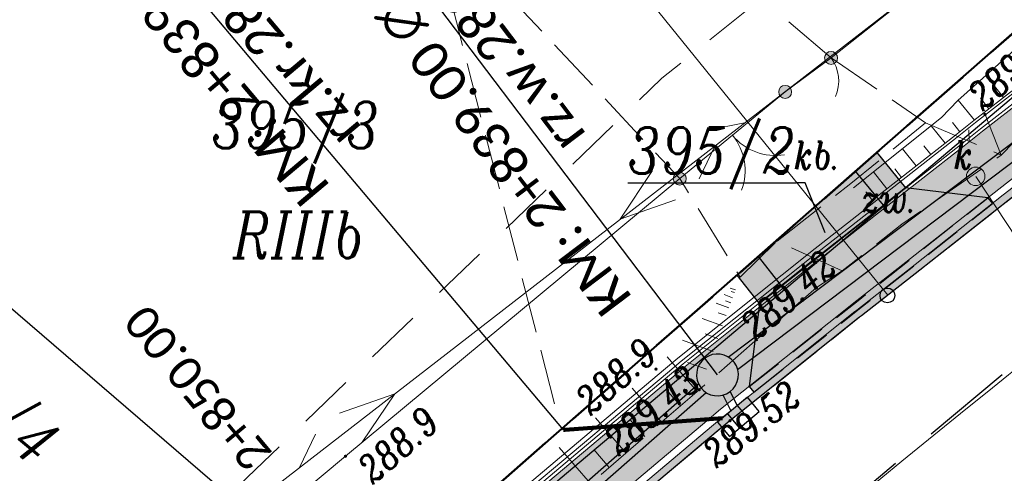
# Model space of a CAD drawing. Header units: metres. Extents: x -1 to 7476305, y 0 to 5497191.
# Tile 40 of 115: x 7475026 to 7475053, y 5496777 to 5496789. Entities that reach past the tile are written whole.
import ezdxf
from ezdxf.enums import TextEntityAlignment as Align

# ---------------------------------------------------------------- set-up
doc = ezdxf.new("R2010")
doc.units = ezdxf.units.M
for name, pattern in [('420-500', [1.5, 1, -0.5]), ('EGBK02-500', [2, 1.5, -0.5]), ('EGBO02-500', [2.5, 1.5, -1]), ('HIDDEN', [0.375, 0.25, -0.125]), ('Krawedz', [0.75, 0.5, -0.25]), ('KTJZ01-500', [2, 1.5, -0.5])]:
    doc.linetypes.add(name, pattern=pattern)
for name, color, linetype, lineweight, true_color in [('BUBZ01_1', 7, 'Continuous', 5, 0x0a0909), ('EGBD03', 7, 'Continuous', 5, 0x0a0909), ('EGBK02', 7, 'Continuous', 5, 0x0a0909), ('EGBO02', 7, 'Continuous', 5, 0x0a0909), ('KTJZ01', 7, 'Continuous', 5, 0x0a0909), ('KTOK05_01', 7, 'Continuous', 5, 0x0a0909), ('RTPW01', 7, 'Continuous', 5, 0x0a0909), ('RTPW02', 7, 'Continuous', 5, 0x0a0909), ('suepnn', 7, 'Continuous', 5, 0x0a0909), ('SUPK_01', 7, 'Continuous', 5, 0x0a0909), ('sutp', 7, 'Continuous', 5, 0x0a0909), ('SUUS15_05_K', 7, 'Continuous', 5, 0x0a0909), ('SZOPO_905', 7, 'Continuous', 5, 0x0a0909), ('SZOPO_905_P', 7, 'Continuous', 5, 0x0a0909)]:
    doc.layers.add(name, color=color, linetype=linetype, lineweight=lineweight, true_color=true_color)
for name, color, linetype in [('C-DROGI-KORYTARZE', 7, 'Continuous'), ('C-DROGI-PRZEKROJE', 7, 'Continuous'), ('C-DROGI-SYTUACJA', 7, 'Continuous'), ('C-SIECI-RURY', 150, 'Continuous'), ('C-SIECI-STRUKTURY', 150, 'Continuous'), ('C-SIECI-STRUKTURY-ETYKIETY', 154, 'Continuous'), ('D_ naprawakonstrukcji', 7, 'Continuous'), ('D_Granice pasa drogowego', 30, '420-500'), ('D_Grupa punktów', 7, 'Continuous'), ('D_Krawężnik zaniżony', 1, '420-500'), ('D_Linia charakterystyczna', 10, 'Continuous'), ('D_Pobocze zjazdu', 32, 'Continuous'), ('D_Zjazdy', 5, 'Continuous'), ('D_Zjazdy za chodnikiem kruszywo', 41, 'Continuous')]:
    doc.layers.add(name, color=color, linetype=linetype)
for name, color, linetype, lineweight in [('S-1_proj_obnizenia', 7, 'Krawedz', 30), ('S-1_proj_obrzeze', 11, 'Continuous', 30), ('S-5_opis_poprzeczka', 7, 'Continuous', 25)]:
    doc.layers.add(name, color=color, linetype=linetype, lineweight=lineweight)
doc.styles.add('! rom po 1.8mm', font='calibri.ttf', dxfattribs={"height": 0.9})
doc.styles.add('KAMIL', font='calibri.ttf', dxfattribs={"height": 0.75})
doc.styles.add('romans_pochyl', font='calibri.ttf', dxfattribs={"height": 0.75})
doc.styles.add('Style-ITALIC_1250', font='ITALIC_1250.shx')
doc.linetypes.add('KTOK05_01-500', pattern='A,3.75,[13,dgnlstyle-rozp_2015.shx,S=0.002778,R=0,X=0,Y=0],3.75', length=7.5)
doc.linetypes.add('OGRODZENIE1', pattern='A,6.35,-2.54,[133,ltypeshp.shx,S=2.54,R=0,X=-2.54,Y=0],-2.54,25.4', length=36.83)
doc.dimstyles.new('! 500', dxfattribs={"dimscale": 5, "dimtxt": 0.9, "dimasz": 0.18, "dimexe": 0.08, "dimexo": 0.04, "dimgap": 0.07, "dimtad": 1, "dimzin": 1, "dimtxsty": '! rom po 1.8mm', "dimcen": 0.09, "dimclrd": 256, "dimclre": 256, "dimclrt": 256, "dimazin": 1, "dimtfac": 1, "dimtix": 1, "dimtmove": 1, "dimatfit": 1, "dimfxl": 0.2, "dimlwd": -1, "dimlwe": -1, "dimarcsym": 0})

# ---------------------------------------------------------------- blocks, each defined once
blk = doc.blocks.new('A$C3d0535fb')
at = {"lineweight": 30}
h = blk.add_hatch(color=1, dxfattribs=at)
h.dxf.hatch_style = 1
h.paths.add_polyline_path([(7475052.238, 5496784.102), (7475050.016, 5496784.364), (7475049.424, 5496783.899), (7475046.664, 5496781.718), (7475046.662, 5496781.717), (7475046.662, 5496781.716), (7475046.656, 5496781.712), (7475046.071, 5496781.244), (7475045.798, 5496779.003), (7475048.733, 5496781.327)])
at = {"lineweight": 30, "true_color": 0xffffff, "transparency": 33554687}
h = blk.add_hatch(color=7, dxfattribs=at)
h.dxf.hatch_style = 1
h.paths.add_polyline_path([(7475052.362, 5496783.945), (7475052.238, 5496784.102), (7475048.733, 5496781.327), (7475045.798, 5496779.003), (7475045.922, 5496778.846), (7475048.857, 5496781.17)])
at = {"layer": 'D_Pobocze zjazdu', "lineweight": 30, "transparency": 33554687}
h = blk.add_hatch(color=256, dxfattribs=at)
h.dxf.hatch_style = 1
h.paths.add_polyline_path([(7475049.424, 5496783.899), (7475050.015, 5496784.364), (7475049.977, 5496784.412), (7475049.241, 5496785.326), (7475048.666, 5496784.821)])
h.paths.add_polyline_path([(7475046.066, 5496781.241), (7475046.662, 5496781.716), (7475046.041, 5496782.513), (7475045.461, 5496782.004)])
at = {"layer": 'D_Zjazdy za chodnikiem kruszywo', "lineweight": 30, "transparency": 33554687}
h = blk.add_hatch(color=256, dxfattribs=at)
h.dxf.hatch_style = 1
h.paths.add_polyline_path([(7475048.666, 5496784.821), (7475046.041, 5496782.513), (7475046.662, 5496781.716), (7475049.424, 5496783.899)])
at = {"color": 7, "lineweight": 30, "true_color": 0xffffff, "elevation": 289.724, "flags": 128}
for points in [[(7475052.238, 5496784.102), (7475052.362, 5496783.945)], [(7475045.798, 5496779.003), (7475045.922, 5496778.846)]]:
    blk.add_lwpolyline(points, dxfattribs=at)
at = {"layer": 'D_Krawężnik zaniżony', "lineweight": 30, "elevation": 579.293, "flags": 128}
for points in [[(7475045.798, 5496779.003), (7475048.733, 5496781.327), (7475052.238, 5496784.102)], [(7475045.922, 5496778.846), (7475048.857, 5496781.17), (7475052.362, 5496783.945)]]:
    blk.add_lwpolyline(points, dxfattribs=at)
at = {"layer": 'D_Pobocze zjazdu', "lineweight": 30, "flags": 128}
for points, elevation in [([(7475048.669, 5496784.823), (7475049.241, 5496785.326), (7475050.015, 5496784.364), (7475049.424, 5496783.898)], 289.724), ([(7475046.041, 5496782.513), (7475045.461, 5496782.004), (7475046.068, 5496781.247), (7475046.656, 5496781.712)], 289.786)]:
    blk.add_lwpolyline(points, dxfattribs=dict(at, elevation=elevation))
at = {"layer": 'D_Zjazdy', "color": 18, "lineweight": 30, "true_color": 0x000000, "flags": 128}
for points, elevation in [([(7475052.238, 5496784.102), (7475050.016, 5496784.364), (7475049.424, 5496783.899), (7475048.666, 5496784.821), (7475046.041, 5496782.513), (7475046.662, 5496781.717), (7475046.071, 5496781.244), (7475045.798, 5496779.003)], 289.724), ([(7475046.664, 5496781.718), (7475049.424, 5496783.899)], 289.786)]:
    blk.add_lwpolyline(points, dxfattribs=dict(at, elevation=elevation))
blk = doc.blocks.new('905P')
at = {"layer": 'SZOPO_905_P', "color": 18, "linetype": 'Continuous', "lineweight": 13, "true_color": 0x0a0909}
blk.add_arc((1.05, 0), 1.05, 120, 180, dxfattribs=at)
blk = doc.blocks.new('905')
at = {"layer": 'SZOPO_905', "color": 18, "linetype": 'Continuous', "lineweight": 13, "true_color": 0x0a0909}
for centre, start, end in [((-1.5, 0), 0, 60), ((1.5, 0), 120, 180)]:
    blk.add_arc(centre, 1.5, start, end, dxfattribs=at)
blk = doc.blocks.new('SUUS15_05_K')
at = {"layer": 'SUUS15_05_K', "linetype": 'Continuous', "lineweight": 13, "true_color": 0x7a7a7a}
h = blk.add_hatch(color=8, dxfattribs=at)
edge = h.paths.add_edge_path()
edge.add_arc((0, 0), 0.25, 0, 360)
at = {"layer": 'SUUS15_05_K', "color": 36, "linetype": 'Continuous', "lineweight": 13, "true_color": 0x803300}
blk.add_circle((0, 0), 0.25, dxfattribs=at)
blk = doc.blocks.new('RTPW02')
at = {"layer": 'RTPW02', "linetype": 'Continuous', "lineweight": 13, "true_color": 0x0a0909}
h = blk.add_hatch(color=18, dxfattribs=at)
edge = h.paths.add_edge_path()
edge.add_arc((0, 0), 0.045, 0, 360)
blk = doc.blocks.new('RTPW01')
at = {"layer": 'RTPW01', "linetype": 'Continuous', "lineweight": 13, "true_color": 0x0a0909}
h = blk.add_hatch(color=18, dxfattribs=at)
edge = h.paths.add_edge_path()
edge.add_arc((0, 0), 0.045, 0, 360)
blk = doc.blocks.new('MDCP_klauzula')
at = {"layer": 'KTOK05_01', "linetype": 'Continuous', "lineweight": 18}
h = blk.add_hatch(color=252, dxfattribs=at)
edge = h.paths.add_edge_path()
edge.add_arc((7475048.004, 5496787.878), 0.175, 0, 360)
h = blk.add_hatch(color=252, dxfattribs=at)
edge = h.paths.add_edge_path()
edge.add_arc((7475046.766, 5496786.96), 0.175, 0, 360)
h = blk.add_hatch(color=252, dxfattribs=at)
edge = h.paths.add_edge_path()
edge.add_arc((7475046.766, 5496786.96), 0.175, 0, 360)
h = blk.add_hatch(color=252, dxfattribs=at)
edge = h.paths.add_edge_path()
edge.add_arc((7475043.92, 5496784.616), 0.175, 0, 360)
at = {"layer": 'BUBZ01_1', "color": 252, "linetype": 'Continuous', "lineweight": 18}
for p, q in [((7475052.16, 5496786.348), (7475052.596, 5496785.251)), ((7475051.736, 5496785.624), (7475051.723, 5496785.933)), ((7475045.28, 5496781.66), (7475045.423, 5496781.608)), ((7475045.119, 5496781.483), (7475045.348, 5496781.4)), ((7475045.312, 5496781.57), (7475045.398, 5496781.539)), ((7475044.904, 5496781.249), (7475045.247, 5496781.124)), ((7475045.155, 5496781.314), (7475045.298, 5496781.262)), ((7475044.958, 5496780.995), (7475045.172, 5496780.917)), ((7475044.529, 5496780.838), (7475045.072, 5496780.641)), ((7475044.604, 5496780.42), (7475044.947, 5496780.295)), ((7475043.992, 5496780.251), (7475044.822, 5496779.95)), ((7475043.581, 5496779.801), (7475044.39, 5496778.865)), ((7475044.132, 5496779.653), (7475044.646, 5496779.467)), ((7475042.638, 5496778.952), (7475043.429, 5496778.036)), ((7475043.549, 5496778.925), (7475043.938, 5496778.475)), ((7475041.65, 5496778.154), (7475042.469, 5496777.206)), ((7475042.575, 5496778.111), (7475042.977, 5496777.645)), ((7475040.662, 5496777.356), (7475041.508, 5496776.376)), ((7475041.601, 5496777.297), (7475042.017, 5496776.816))]:
    blk.add_line(p, q, dxfattribs=at)
at = {"layer": 'EGBD03', "color": 96, "linetype": 'Continuous', "lineweight": 30}
blk.add_line((7475055.25, 5496790.597), (7475035.25, 5496773.04), dxfattribs=at)
at = {"layer": 'EGBD03', "color": 96, "linetype": 'Continuous', "lineweight": 30, "flags": 128}
for points in [[(7475032.216, 5496810.98), (7475032.93, 5496810.35), (7475014.85, 5496790.63), (7475035.25, 5496773.04)], [(7475056.186, 5496789.58), (7475033.026, 5496770.04), (7475032.26, 5496770.67), (7475009.318, 5496789.546)], [(7475047.843, 5496783.154), (7475047.309, 5496784.501), (7475047.059, 5496784.501)]]:
    blk.add_lwpolyline(points, dxfattribs=at)
at = {"layer": 'EGBK02', "color": 252, "linetype": 'EGBK02-500', "lineweight": 18, "flags": 128}
blk.add_lwpolyline([(7475040.539, 5496778.528), (7475037.442, 5496790.635), (7475033.118, 5496811.823)], dxfattribs=at)
at = {"layer": 'EGBO02', "color": 252, "linetype": 'EGBO02-500', "lineweight": 18, "flags": 128}
blk.add_lwpolyline([(7474912.596, 5496658.952), (7474940.276, 5496686.459), (7474968.571, 5496715.765), (7474999.422, 5496746.255), (7475028.237, 5496772.674), (7475043.438, 5496787.327), (7475072.159, 5496810.289), (7475094.114, 5496826.623), (7475118.388, 5496845.324), (7475126.952, 5496853.278), (7475138.024, 5496865.445)], dxfattribs=at)
at = {"layer": 'KTJZ01', "color": 252, "linetype": 'KTJZ01-500', "lineweight": 18}
for p, q in [((7475048.004, 5496787.878), (7475050.556, 5496786.128)), ((7475050.556, 5496786.128), (7475052.596, 5496785.251)), ((7475047.61, 5496781.672), (7475044.446, 5496778.914))]:
    blk.add_line(p, q, dxfattribs=at)
at = {"layer": 'KTJZ01', "color": 252, "linetype": 'KTJZ01-500', "lineweight": 18, "flags": 128}
for points in [[(7474940.948, 5496678.227), (7474942.744, 5496679.768), (7474947.468, 5496684.472), (7474951.738, 5496688.783), (7474958.027, 5496695.193), (7474962.097, 5496699.235), (7474965.673, 5496702.794), (7474969.754, 5496707.034), (7474981.843, 5496719.552), (7474986.871, 5496724.456), (7474990.284, 5496728.016), (7474993.046, 5496730.57), (7474995.803, 5496733.399), (7474999.755, 5496737.308), (7475005.043, 5496742.399), (7475009.082, 5496746.263), (7475016.386, 5496752.922), (7475018.661, 5496754.834), (7475020.089, 5496756.127), (7475022.831, 5496758.571), (7475025.815, 5496761.182), (7475031.927, 5496766.616), (7475037.923, 5496771.877), (7475045.276, 5496778.075), (7475048.776, 5496780.871), (7475053.275, 5496784.409), (7475057.865, 5496787.982), (7475065.68, 5496793.821), (7475071.675, 5496798.251), (7475080.197, 5496804.617), (7475085.951, 5496808.863), (7475092.068, 5496813.415), (7475094.463, 5496815.318), (7475099.029, 5496818.877), (7475104.515, 5496823.229), (7475105.014, 5496823.868), (7475110.261, 5496828.106), (7475116.671, 5496833.487), (7475121.299, 5496837.758), (7475127.388, 5496843.57), (7475133.626, 5496849.85), (7475138.23, 5496854.845), (7475143.855, 5496861.074), (7475148.205, 5496866.026), (7475154.747, 5496873.863), (7475160.368, 5496880.935), (7475164.02, 5496885.897), (7475167.465, 5496890.774), (7475169.395, 5496893.556), (7475177.645, 5496905.781), (7475183.716, 5496915.79), (7475187.356, 5496922.37), (7475191.312, 5496929.431), (7475194.505, 5496935.684), (7475198.366, 5496943.242), (7475201.584, 5496949.716), (7475204.91, 5496956.567), (7475209.898, 5496967.043), (7475214.268, 5496976.102), (7475219.085, 5496986.161), (7475221.068, 5496990.37), (7475223.563, 5496995.716), (7475227.167, 5497003.081), (7475229.52, 5497008.043), (7475233.202, 5497015.17), (7475236.644, 5497022.005), (7475242.538, 5497033.041), (7475245.538, 5497037.898), (7475247.914, 5497042.007), (7475248.707, 5497043.191), (7475252.159, 5497048.588), (7475253.518, 5497050.557), (7475256.496, 5497054.779), (7475262.407, 5497062.145), (7475264.477, 5497064.71), (7475272.511, 5497072.714), (7475276.959, 5497077.087), (7475283.019, 5497082.422), (7475288.616, 5497087.275), (7475294.096, 5497092.097)], [(7475048.004, 5496787.878), (7475039.737, 5496794.935), (7475037.037, 5496791.978), (7475043.92, 5496784.616)], [(7475046.547, 5496782.926), (7475048.491, 5496784.452), (7475050.556, 5496786.128)], [(7475047.61, 5496781.672), (7475048.305, 5496782.124), (7475049.918, 5496783.383), (7475052.596, 5496785.251), (7475053.374, 5496786.053)], [(7475048.305, 5496782.124), (7475046.547, 5496782.926), (7475045.548, 5496781.953), (7475043.92, 5496784.616)], [(7475044.446, 5496778.914), (7475037.61, 5496773.009), (7475031.901, 5496768.101)]]:
    blk.add_lwpolyline(points, dxfattribs=at)
at = {"layer": 'KTOK05_01', "color": 252, "linetype": 'Continuous', "lineweight": 18}
for p, q in [((7475046.766, 5496786.96), (7475048.004, 5496787.878)), ((7475043.92, 5496784.616), (7475046.766, 5496786.96))]:
    blk.add_line(p, q, dxfattribs=at)
at = {"layer": 'KTOK05_01', "color": 252, "linetype": 'KTOK05_01-500', "lineweight": 18, "flags": 128}
for points in [[(7475048.004, 5496787.878), (7475053.508, 5496792.237), (7475060.138, 5496795.64)], [(7475043.92, 5496784.616), (7475034.899, 5496777.116), (7475028.556, 5496771.815), (7475028.114, 5496772.167), (7475019.41, 5496763.951)]]:
    blk.add_lwpolyline(points, dxfattribs=at)
at = {"layer": 'KTOK05_01', "color": 252, "linetype": 'Continuous', "lineweight": 18}
for centre in [(7475048.004, 5496787.878), (7475046.766, 5496786.96), (7475046.766, 5496786.96), (7475043.92, 5496784.616)]:
    blk.add_circle(centre, 0.175, dxfattribs=at)
at = {"layer": 'suepnn', "color": 1, "linetype": 'Continuous', "lineweight": 13, "true_color": 0xfa0000, "flags": 128}
for points in [[(7475081.717, 5496811.662), (7475054.165, 5496792.708), (7475024.373, 5496769.616), (7474991.547, 5496737.68)], [(7475043.802, 5496784.043), (7475042.31, 5496783.519), (7475043.189, 5496784.833)], [(7475034.737, 5496778.282), (7475036.229, 5496778.806), (7475035.35, 5496777.492)]]:
    blk.add_lwpolyline(points, dxfattribs=at)
at = {"layer": 'SUPK_01', "color": 36, "linetype": 'Continuous', "lineweight": 13, "true_color": 0x803300}
blk.add_line((7475056.314, 5496777.965), (7475051.908, 5496784.677), dxfattribs=at)
at = {"layer": 'sutp', "color": 30, "linetype": 'Continuous', "lineweight": 13, "true_color": 0xff9100}
for p, q in [((7475045.669, 5496786.123), (7475044.688, 5496785.928)), ((7475044.879, 5496785.51), (7475044.446, 5496784.609)), ((7475033.66, 5496776.815), (7475034.093, 5496777.716))]:
    blk.add_line(p, q, dxfattribs=at)
at = {"layer": 'sutp', "color": 30, "linetype": 'Continuous', "lineweight": 13, "true_color": 0xff9100, "flags": 128}
blk.add_lwpolyline([(7475024.373, 5496769.616), (7475054.165, 5496792.708), (7475081.717, 5496811.662)], dxfattribs=at)
at = {"layer": 'RTPW01', "color": 252, "linetype": 'Continuous', "lineweight": 18}
for p in [(7475052.16, 5496786.348), (7475043.279, 5496779.47), (7475034.899, 5496777.116)]:
    blk.add_blockref('RTPW01', p, dxfattribs=at)
at = {"layer": 'RTPW02', "color": 252, "linetype": 'Continuous', "lineweight": 18}
for p in [(7475047.61, 5496781.672), (7475044.446, 5496778.914), (7475045.276, 5496778.075)]:
    blk.add_blockref('RTPW02', p, dxfattribs=at)
at = {"layer": 'SUUS15_05_K', "color": 252, "linetype": 'Continuous', "lineweight": 18}
blk.add_blockref('SUUS15_05_K', (7475051.908, 5496784.677), dxfattribs=at)
at = {"layer": 'SZOPO_905', "color": 252, "linetype": 'Continuous', "lineweight": 18, "rotation": 219.4752823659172}
blk.add_blockref('905', (7475045.343, 5496785.788), dxfattribs=at)
at = {"layer": 'SZOPO_905_P', "color": 252, "linetype": 'Continuous', "lineweight": 18, "rotation": 216.5576216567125}
blk.add_blockref('905P', (7475048.004, 5496787.878), dxfattribs=at)
at = {"layer": 'EGBD03', "color": 96, "linetype": 'Continuous', "lineweight": 30, "style": 'Style-ITALIC_1250', "width": 0.8}
blk.add_text('395/3', height=1.25, dxfattribs=at).set_placement((7475031.279, 5496785.439))
blk.add_text('%%u395/2%%U', height=1.25, dxfattribs=at).set_placement((7475047.059, 5496784.751), align=Align.RIGHT)
blk.add_text('395/4', height=1.25, rotation=320.5536, dxfattribs=at).set_placement((7475022.985, 5496779.668))
at = {"layer": 'EGBK02', "color": 252, "linetype": 'Continuous', "lineweight": 18, "style": 'Style-ITALIC_1250', "width": 0.8}
blk.add_text('RIIIb', height=1.25, dxfattribs=at).set_placement((7475031.863, 5496782.469))
at = {"layer": 'KTJZ01', "color": 252, "linetype": 'Continuous', "lineweight": 18, "style": 'Style-ITALIC_1250', "width": 0.8}
for s, p in [('kb.', (7475047.001, 5496784.874)), ('zw.', (7475048.806, 5496783.714))]:
    blk.add_text(s, height=0.75, dxfattribs=at).set_placement(p)
at = {"layer": 'RTPW01', "color": 252, "linetype": 'Continuous', "lineweight": 18, "style": 'Style-ITALIC_1250', "width": 0.8}
for s, p in [('289.1', (7475052.103, 5496786.423)), ('288.9', (7475041.515, 5496778.198)), ('288.9', (7475035.635, 5496776.339))]:
    blk.add_text(s, height=0.75, rotation=40.7548, dxfattribs=at).set_placement(p)
at = {"layer": 'RTPW02', "color": 252, "linetype": 'Continuous', "lineweight": 18, "style": 'Style-ITALIC_1250', "width": 0.8}
for s, rotation, p in [('289.42', 41.0781, (7475045.974, 5496780.21)), ('289.43', 40.7548, (7475042.278, 5496777.103)), ('289.52', 37.9349, (7475044.911, 5496776.776))]:
    blk.add_text(s, height=0.75, rotation=rotation, dxfattribs=at).set_placement(p)
at = {"layer": 'SUUS15_05_K', "color": 36, "linetype": 'Continuous', "lineweight": 13, "true_color": 0x803300, "style": 'Style-ITALIC_1250', "width": 0.8}
blk.add_text('k', height=0.75, dxfattribs=at).set_placement((7475051.316, 5496784.88))
blk = doc.blocks.new('okrag')
at = {"color": 0}
blk.add_circle((0, 0), 0.5, dxfattribs=at)
blk = doc.blocks.new('*U231', base_point=(7475049.526, 5496781.46))
at = {"lineweight": -2, "xscale": 0.4, "yscale": 0.4, "zscale": 0.4}
blk.add_blockref('okrag', (7475049.526, 5496781.46), dxfattribs=at)
blk = doc.blocks.new('kratka')
at = {"color": 0}
for p, q in [((-0.35, 0.5), (-0.35, -0.5)), ((0.35, -0.5), (0.35, 0.5))]:
    blk.add_line(p, q, dxfattribs=at)
blk.add_lwpolyline([(-1.05, -0.5), (1.05, -0.5), (1.05, 0.5), (-1.05, 0.5)], close=True, dxfattribs=at)

msp = doc.modelspace()

# ---------------------------------------------------------------- linework, layer by layer
at = {"layer": 'D_ naprawakonstrukcji', "color": 18, "lineweight": 30, "true_color": 0x000000, "flags": 128}
msp.add_lwpolyline([(7475092.412, 5496817.061), (7475083.189, 5496810.712), (7475063.35, 5496796.429), (7475055.25, 5496790.597), (7475035.25, 5496773.04), (7475032.26, 5496770.67), (7475010.572, 5496750.962)], dxfattribs=at)
at = {"layer": 'D_Granice pasa drogowego', "lineweight": 50, "ltscale": 2, "flags": 128}
msp.add_lwpolyline([(7474871.194, 5496602.021), (7474875.844, 5496605.985), (7474886.51, 5496614.328), (7474893.187, 5496619.551), (7474906.364, 5496629.859), (7474908.002, 5496630.38), (7474914.804, 5496638.74), (7474928.905, 5496651.777), (7474946.406, 5496669.552), (7474957.321, 5496680.639), (7474994.148, 5496718.045), (7475014.642, 5496738.841), (7475028.014, 5496750.844), (7475033.755, 5496755.998), (7475037.841, 5496759.479), (7475046.672, 5496767.002), (7475050.423, 5496770.198), (7475056.626, 5496775.2), (7475065.197, 5496781.478), (7475069.506, 5496784.668), (7475083.953, 5496795.64), (7475091.313, 5496801.229), (7475097.69, 5496806.073), (7475103.398, 5496810.407), (7475110.576, 5496816.081), (7475114.68, 5496819.326), (7475120.064, 5496824.042), (7475130.991, 5496833.37), (7475144.36, 5496846.35), (7475159.914, 5496864.742), (7475165.321, 5496871.433), (7475168.549, 5496875.377), (7475175.09, 5496884.328), (7475189.457, 5496903.989), (7475193.179, 5496911.075), (7475198.108, 5496920.456), (7475202.904, 5496929.586), (7475209.984, 5496944.676), (7475224.229, 5496974.661), (7475228.871, 5496985.456), (7475234.774, 5496999.181), (7475235.211, 5497000), (7475244.883, 5497018.143), (7475247.158, 5497021.622), (7475253.509, 5497032.362), (7475263.655, 5497046.357), (7475275.03, 5497059.7), (7475278.404, 5497063.267), (7475280.249, 5497065.127), (7475283.737, 5497068.192), (7475289.77, 5497074.68), (7475292.049, 5497076.649), (7475298.288, 5497082.039), (7475318.081, 5497097.784), (7475318.6, 5497101.12), (7475308.342, 5497109.277), (7475299.764, 5497105.915), (7475300.031, 5497102.685), (7475290.434, 5497094.878), (7475285.765, 5497091.08), (7475277.631, 5497083.259), (7475263.588, 5497069.572), (7475259.571, 5497065.54), (7475255.16, 5497060.7), (7475248.447, 5497051.193), (7475241.071, 5497040.575), (7475236.851, 5497034.5), (7475232.87, 5497026.192), (7475228.603, 5497017.286), (7475222.129, 5497003.773), (7475221.6, 5497002.67), (7475223.058, 5497002.07), (7475222.491, 5496999.056), (7475222.104, 5496998.239), (7475217.488, 5496988.479), (7475214.662, 5496982.503), (7475211.997, 5496976.871), (7475210.402, 5496973.497), (7475207.108, 5496966.534), (7475200.594, 5496952.761), (7475195.041, 5496942.357), (7475186.706, 5496926.741), (7475181.863, 5496917.665), (7475180.812, 5496915.697), (7475174.258, 5496906.159), (7475161.354, 5496887.311), (7475156.287, 5496881.059), (7475137.148, 5496857.357), (7475129.378, 5496848.794), (7475126.377, 5496845.473), (7475122.357, 5496841.906), (7475113.346, 5496833.897), (7475108.201, 5496829.327), (7475103.572, 5496825.562), (7475101.251, 5496823.675), (7475097.151, 5496820.343), (7475092.412, 5496817.061), (7475083.189, 5496810.712), (7475063.35, 5496796.429), (7475055.25, 5496790.597), (7475035.25, 5496773.04), (7475032.26, 5496770.67), (7475010.572, 5496750.962), (7475002.025, 5496743.149), (7474993.311, 5496735.182), (7474991.33, 5496733.29), (7474987.11, 5496729.262), (7474981.728, 5496724.125), (7474978.688, 5496721.224), (7474975.041, 5496717.744), (7474967.615, 5496710.352), (7474955.357, 5496698.026), (7474948.808, 5496691.442), (7474943.173, 5496685.776), (7474941.426, 5496684.019), (7474940.056, 5496682.642), (7474939.655, 5496682.287), (7474931.483, 5496675.053), (7474923.147, 5496667.674), (7474919.881, 5496664.783), (7474908.976, 5496655.13), (7474905.9, 5496652.407), (7474901.86, 5496653.48)], dxfattribs=at)

# ---------------------------------------------------------------- block references
msp.add_blockref('A$C3d0535fb', (0, 0))

# ---------------------------------------------------------------- next in the draw order: block references
at = {"layer": 'RTPW01', "color": 18, "lineweight": 30, "true_color": 0x000000}
msp.add_blockref('MDCP_klauzula', (0, 0), dxfattribs=at)

# ---------------------------------------------------------------- next in the draw order: hatches: boundary and pattern name
at = {"layer": 'C-DROGI-KORYTARZE', "linetype": 'Continuous', "lineweight": -3, "true_color": 0xfeeab9}
for points in [[(7475086.635, 5496809.87), (7475085.708, 5496809.181), (7475085.407, 5496808.958), (7475079.962, 5496804.941), (7475078.167, 5496803.6), (7475076.641, 5496802.46), (7475072.614, 5496799.451), (7475071.436, 5496798.572), (7475068.575, 5496796.458), (7475065.438, 5496794.139), (7475064.535, 5496793.465), (7475060.507, 5496790.456), (7475059.05, 5496789.367), (7475057.618, 5496788.297), (7475056.496, 5496787.423), (7475053.026, 5496784.722), (7475052.53, 5496784.332), (7475050.146, 5496782.457), (7475049.205, 5496783.626), (7475051.594, 5496785.504), (7475052.091, 5496785.895), (7475055.569, 5496788.602), (7475056.694, 5496789.478), (7475058.129, 5496790.55), (7475059.589, 5496791.641), (7475063.625, 5496794.657), (7475064.529, 5496795.333), (7475067.673, 5496797.656), (7475070.54, 5496799.775), (7475071.72, 5496800.656), (7475075.756, 5496803.671), (7475077.285, 5496804.813), (7475079.08, 5496806.154), (7475084.496, 5496810.15), (7475084.797, 5496810.373), (7475085.724, 5496811.062), (7475086.635, 5496809.87)], [(7475050.146, 5496782.457), (7475048.576, 5496781.223), (7475048.524, 5496781.182), (7475045.022, 5496778.384), (7475044.654, 5496778.074), (7475040.809, 5496774.833), (7475040.416, 5496774.501), (7475037.667, 5496772.184), (7475036.995, 5496771.595), (7475031.671, 5496766.923), (7475031.648, 5496766.903), (7475029.01, 5496764.558), (7475025.549, 5496761.48), (7475024.426, 5496760.498), (7475023.427, 5496761.617), (7475024.549, 5496762.599), (7475028.011, 5496765.677), (7475030.687, 5496768.055), (7475030.71, 5496768.075), (7475036.034, 5496772.747), (7475036.706, 5496773.336), (7475039.455, 5496775.653), (7475039.849, 5496775.985), (7475043.703, 5496779.233), (7475044.071, 5496779.544), (7475047.58, 5496782.348), (7475047.633, 5496782.389), (7475049.205, 5496783.626), (7475050.146, 5496782.457)]]:
    msp.add_hatch(color=254, dxfattribs=at).paths.add_polyline_path(points, flags=0)
at = {"layer": 'C-DROGI-PRZEKROJE', "linetype": 'Continuous', "lineweight": -3}
for points in [[(7475086.877, 5496809.552), (7475085.951, 5496808.863), (7475085.65, 5496808.641), (7475080.197, 5496804.617), (7475078.402, 5496803.276), (7475076.877, 5496802.137), (7475072.852, 5496799.13), (7475071.675, 5496798.251), (7475068.816, 5496796.138), (7475065.68, 5496793.821), (7475064.778, 5496793.147), (7475060.752, 5496790.139), (7475059.296, 5496789.051), (7475057.865, 5496787.982), (7475056.743, 5496787.109), (7475053.275, 5496784.409), (7475052.779, 5496784.019), (7475050.397, 5496782.145), (7475050.271, 5496782.302), (7475052.654, 5496784.176), (7475053.15, 5496784.566), (7475056.619, 5496787.266), (7475057.741, 5496788.14), (7475059.173, 5496789.209), (7475060.63, 5496790.298), (7475064.657, 5496793.306), (7475065.559, 5496793.98), (7475068.695, 5496796.298), (7475071.555, 5496798.412), (7475072.733, 5496799.291), (7475076.759, 5496802.299), (7475078.285, 5496803.439), (7475080.079, 5496804.779), (7475085.528, 5496808.8), (7475085.829, 5496809.022), (7475086.756, 5496809.712), (7475086.877, 5496809.552)], [(7475050.397, 5496782.145), (7475048.828, 5496780.912), (7475048.776, 5496780.871), (7475045.276, 5496778.075), (7475044.908, 5496777.765), (7475041.065, 5496774.525), (7475040.672, 5496774.194), (7475037.923, 5496771.877), (7475037.251, 5496771.288), (7475031.927, 5496766.616), (7475031.904, 5496766.596), (7475029.277, 5496764.26), (7475025.815, 5496761.182), (7475024.693, 5496760.2), (7475024.559, 5496760.35), (7475025.681, 5496761.331), (7475029.143, 5496764.409), (7475031.776, 5496766.75), (7475031.799, 5496766.77), (7475037.123, 5496771.441), (7475037.795, 5496772.031), (7475040.544, 5496774.348), (7475040.937, 5496774.679), (7475044.781, 5496777.92), (7475045.149, 5496778.23), (7475048.65, 5496781.027), (7475048.702, 5496781.068), (7475050.271, 5496782.302), (7475050.397, 5496782.145)]]:
    msp.add_hatch(color=5, dxfattribs=at).paths.add_polyline_path(points, flags=0)

# ---------------------------------------------------------------- next in the draw order: linework, layer by layer
at = {"layer": 'C-DROGI-KORYTARZE', "color": 34, "linetype": 'Continuous', "lineweight": 15}
for p, q in [((7475052.662, 5496786.808, 289.585), (7475052.184, 5496787.409, 289.073)), ((7475051.873, 5496786.194, 289.594), (7475051.437, 5496786.741, 289.127)), ((7475052.267, 5496786.501, 289.589), (7475052.039, 5496786.788, 289.345)), ((7475051.087, 5496785.576, 289.599), (7475050.71, 5496786.047, 289.197)), ((7475051.48, 5496785.885, 289.597), (7475051.284, 5496786.13, 289.387)), ((7475050.301, 5496784.958, 289.605), (7475049.929, 5496785.422, 289.208)), ((7475050.694, 5496785.267, 289.602), (7475050.506, 5496785.501, 289.402)), ((7475049.907, 5496784.648, 289.607), (7475049.723, 5496784.879, 289.41)), ((7475049.514, 5496784.339, 289.61), (7475049.147, 5496784.797, 289.219)), ((7475049.121, 5496784.03, 289.613), (7475048.939, 5496784.257, 289.419))]:
    msp.add_line(p, q, dxfattribs=at)
at = {"layer": 'C-DROGI-KORYTARZE', "color": 32, "linetype": 'Continuous', "lineweight": 15}
msp.add_polyline3d([(7475085.212, 5496811.732, 288.958), (7475084.284, 5496811.045, 288.986), (7475083.996, 5496810.805, 289.001), (7475078.68, 5496806.704, 289.132), (7475076.87, 5496805.385, 289.079), (7475075.338, 5496804.243, 289.074), (7475071.207, 5496801.348, 289.016), (7475069.972, 5496800.538, 289.008), (7475067.122, 5496798.389, 289.053), (7475063.965, 5496796.074, 289.068), (7475063.071, 5496795.383, 289.052), (7475058.845, 5496792.6, 288.875), (7475057.324, 5496791.583, 288.863), (7475055.804, 5496790.614, 288.836), (7475054.723, 5496789.678, 288.889), (7475051.426, 5496786.731, 289.128), (7475050.985, 5496786.267, 289.193), (7475048.609, 5496784.367, 289.226)], dxfattribs=at)
at = {"layer": 'C-DROGI-KORYTARZE', "color": 26, "linetype": 'Continuous', "lineweight": 15}
msp.add_polyline3d([(7475085.499, 5496811.356, 289.273), (7475084.573, 5496810.667, 289.304), (7475084.271, 5496810.444, 289.303), (7475078.862, 5496806.453, 289.338), (7475077.068, 5496805.113, 289.304), (7475075.538, 5496803.97, 289.3), (7475071.5, 5496800.953, 289.344), (7475070.319, 5496800.071, 289.396), (7475067.451, 5496797.952, 289.418), (7475064.305, 5496795.627, 289.442), (7475063.4, 5496794.951, 289.414), (7475059.362, 5496791.934, 289.437), (7475057.901, 5496790.842, 289.489), (7475056.465, 5496789.769, 289.551), (7475055.34, 5496788.893, 289.555), (7475051.861, 5496786.185, 289.594), (7475051.363, 5496785.793, 289.597), (7475048.973, 5496783.914, 289.614)], dxfattribs=at)
at = {"layer": 'C-DROGI-KORYTARZE', "color": 202, "linetype": 'OGRODZENIE1', "lineweight": 15, "ltscale": 0.1}
msp.add_polyline3d([(7475049.148, 5496783.697, 290.738), (7475047.575, 5496782.46, 290.749), (7475047.523, 5496782.419, 290.749), (7475044.013, 5496779.615, 290.778), (7475043.644, 5496779.305, 290.757), (7475039.79, 5496776.056, 290.78), (7475039.396, 5496775.724, 290.78), (7475036.647, 5496773.407, 290.791), (7475035.975, 5496772.817, 290.785), (7475030.651, 5496768.146, 290.83), (7475030.628, 5496768.126, 290.829), (7475027.95, 5496765.746, 290.81), (7475024.488, 5496762.668, 290.851), (7475023.366, 5496761.686, 290.851)], dxfattribs=at)
at = {"layer": 'C-DROGI-PRZEKROJE', "color": 10, "linetype": 'Continuous', "lineweight": 15, "ltscale": 0.3}
for points in [[(7475085.724, 5496811.062, 289.287), (7475084.797, 5496810.373, 289.318), (7475084.496, 5496810.15, 289.317), (7475079.08, 5496806.154, 289.352), (7475077.285, 5496804.813, 289.318), (7475075.756, 5496803.671, 289.314), (7475071.72, 5496800.656, 289.358), (7475070.54, 5496799.775, 289.41), (7475067.673, 5496797.656, 289.432), (7475064.529, 5496795.333, 289.456), (7475063.625, 5496794.657, 289.428), (7475059.589, 5496791.641, 289.451), (7475058.129, 5496790.55, 289.503), (7475056.694, 5496789.478, 289.565), (7475055.569, 5496788.602, 289.569), (7475052.091, 5496785.895, 289.608), (7475051.594, 5496785.504, 289.611), (7475049.205, 5496783.626, 289.628)], [(7475086.635, 5496809.87, 289.257), (7475085.708, 5496809.181, 289.288), (7475085.407, 5496808.958, 289.287), (7475079.962, 5496804.941, 289.322), (7475078.167, 5496803.6, 289.288), (7475076.641, 5496802.46, 289.284), (7475072.614, 5496799.451, 289.328), (7475071.436, 5496798.572, 289.38), (7475068.575, 5496796.458, 289.402), (7475065.438, 5496794.139, 289.426), (7475064.535, 5496793.465, 289.398), (7475060.507, 5496790.456, 289.421), (7475059.05, 5496789.367, 289.473), (7475057.618, 5496788.297, 289.535), (7475056.496, 5496787.423, 289.539), (7475053.026, 5496784.722, 289.578), (7475052.53, 5496784.332, 289.581), (7475050.146, 5496782.457, 289.598)], [(7475086.756, 5496809.711, 289.117), (7475085.83, 5496809.022, 289.148), (7475085.528, 5496808.799, 289.147), (7475080.079, 5496804.779, 289.182), (7475078.285, 5496803.438, 289.148), (7475076.759, 5496802.299, 289.144), (7475072.733, 5496799.291, 289.188), (7475071.556, 5496798.411, 289.24), (7475068.696, 5496796.298, 289.262), (7475065.559, 5496793.98, 289.286), (7475064.657, 5496793.306, 289.258), (7475060.63, 5496790.297, 289.281), (7475059.173, 5496789.209, 289.333), (7475057.742, 5496788.139, 289.395), (7475056.619, 5496787.266, 289.399), (7475053.15, 5496784.565, 289.438), (7475052.654, 5496784.175, 289.441), (7475050.271, 5496782.301, 289.458)], [(7475086.877, 5496809.552, 289.137), (7475085.951, 5496808.863, 289.168), (7475085.65, 5496808.641, 289.167), (7475080.197, 5496804.617, 289.202), (7475078.402, 5496803.276, 289.168), (7475076.877, 5496802.137, 289.164), (7475072.852, 5496799.13, 289.208), (7475071.675, 5496798.251, 289.26), (7475068.816, 5496796.138, 289.282), (7475065.68, 5496793.821, 289.306), (7475064.778, 5496793.147, 289.278), (7475060.752, 5496790.139, 289.301), (7475059.296, 5496789.051, 289.353), (7475057.865, 5496787.982, 289.415), (7475056.743, 5496787.109, 289.419), (7475053.275, 5496784.409, 289.458), (7475052.779, 5496784.019, 289.461), (7475050.397, 5496782.145, 289.478)], [(7475055.378, 5496788.834, 289.539), (7475051.906, 5496786.13, 289.578), (7475051.406, 5496785.737, 289.581), (7475047.454, 5496782.63, 289.609), (7475047.397, 5496782.584, 289.609), (7475045.978, 5496781.451, 289.621), (7475043.872, 5496779.768, 289.638), (7475043.486, 5496779.443, 289.617), (7475039.642, 5496776.203, 289.64), (7475039.249, 5496775.871, 289.64), (7475036.486, 5496773.543, 289.651), (7475035.801, 5496772.941, 289.645), (7475030.472, 5496768.266, 289.69), (7475030.445, 5496768.242, 289.689), (7475027.845, 5496765.931, 289.67), (7475025.807, 5496764.119, 289.678)], [(7475049.205, 5496783.626, 289.628), (7475047.633, 5496782.389, 289.639), (7475047.58, 5496782.348, 289.639), (7475044.071, 5496779.544, 289.668), (7475043.703, 5496779.233, 289.647), (7475039.849, 5496775.985, 289.67), (7475039.455, 5496775.653, 289.67), (7475036.706, 5496773.336, 289.681), (7475036.034, 5496772.747, 289.675), (7475030.71, 5496768.075, 289.72), (7475030.687, 5496768.055, 289.719), (7475028.011, 5496765.677, 289.7), (7475024.549, 5496762.599, 289.741), (7475023.427, 5496761.617, 289.741)], [(7475050.146, 5496782.457, 289.598), (7475048.576, 5496781.223, 289.609), (7475048.524, 5496781.182, 289.609), (7475045.022, 5496778.384, 289.638), (7475044.654, 5496778.074, 289.617), (7475040.809, 5496774.833, 289.64), (7475040.416, 5496774.501, 289.64), (7475037.667, 5496772.184, 289.651), (7475036.995, 5496771.595, 289.645), (7475031.671, 5496766.923, 289.69), (7475031.648, 5496766.903, 289.689), (7475029.01, 5496764.558, 289.67), (7475025.549, 5496761.48, 289.711), (7475024.426, 5496760.498, 289.711)], [(7475050.271, 5496782.301, 289.458), (7475048.702, 5496781.067, 289.469), (7475048.65, 5496781.026, 289.469), (7475045.149, 5496778.23, 289.498), (7475044.781, 5496777.92, 289.477), (7475040.937, 5496774.679, 289.5), (7475040.544, 5496774.348, 289.5), (7475037.795, 5496772.031, 289.511), (7475037.123, 5496771.441, 289.505), (7475031.799, 5496766.77, 289.55), (7475031.776, 5496766.749, 289.549), (7475029.144, 5496764.409, 289.53), (7475025.682, 5496761.331, 289.571), (7475024.56, 5496760.349, 289.571)], [(7475050.397, 5496782.145, 289.478), (7475048.828, 5496780.912, 289.489), (7475048.776, 5496780.871, 289.489), (7475045.276, 5496778.075, 289.518), (7475044.908, 5496777.765, 289.497), (7475041.065, 5496774.525, 289.52), (7475040.672, 5496774.194, 289.52), (7475037.923, 5496771.877, 289.531), (7475037.251, 5496771.288, 289.525), (7475031.927, 5496766.616, 289.57), (7475031.904, 5496766.596, 289.569), (7475029.277, 5496764.26, 289.55), (7475025.815, 5496761.182, 289.591), (7475024.693, 5496760.2, 289.591)]]:
    msp.add_polyline3d(points, dxfattribs=at)
at = {"layer": 'C-DROGI-PRZEKROJE', "color": 1, "linetype": 'Continuous', "lineweight": 15}
for points in [[(7475086.635, 5496809.87, 289.257), (7475085.708, 5496809.181, 289.288), (7475085.407, 5496808.958, 289.287), (7475079.962, 5496804.941, 289.322), (7475078.167, 5496803.6, 289.288), (7475076.641, 5496802.46, 289.284), (7475072.614, 5496799.451, 289.328), (7475071.436, 5496798.572, 289.38), (7475068.575, 5496796.458, 289.402), (7475065.438, 5496794.139, 289.426), (7475064.535, 5496793.465, 289.398), (7475060.507, 5496790.456, 289.421), (7475059.05, 5496789.367, 289.473), (7475057.618, 5496788.297, 289.535), (7475056.496, 5496787.423, 289.539), (7475053.026, 5496784.722, 289.578), (7475052.53, 5496784.332, 289.581), (7475050.146, 5496782.457, 289.598)], [(7475050.146, 5496782.457, 289.598), (7475048.576, 5496781.223, 289.609), (7475048.524, 5496781.182, 289.609), (7475045.022, 5496778.384, 289.638), (7475044.654, 5496778.074, 289.617), (7475040.809, 5496774.833, 289.64), (7475040.416, 5496774.501, 289.64), (7475037.667, 5496772.184, 289.651), (7475036.995, 5496771.595, 289.645), (7475031.671, 5496766.923, 289.69), (7475031.648, 5496766.903, 289.689), (7475029.01, 5496764.558, 289.67), (7475025.549, 5496761.48, 289.711), (7475024.426, 5496760.498, 289.711)]]:
    msp.add_polyline3d(points, dxfattribs=at)
at = {"layer": 'C-DROGI-PRZEKROJE', "color": 7, "linetype": 'Continuous', "lineweight": -3}
for points in [[(7475086.877, 5496809.552, 289.117), (7475085.951, 5496808.863, 289.148), (7475085.65, 5496808.641, 289.147), (7475080.197, 5496804.617, 289.182), (7475078.402, 5496803.276, 289.148), (7475076.877, 5496802.137, 289.144), (7475072.852, 5496799.13, 289.188), (7475071.675, 5496798.251, 289.24), (7475068.816, 5496796.138, 289.262), (7475065.68, 5496793.821, 289.286), (7475064.778, 5496793.147, 289.258), (7475060.752, 5496790.139, 289.281), (7475059.296, 5496789.051, 289.333), (7475057.865, 5496787.982, 289.395), (7475056.743, 5496787.109, 289.399), (7475053.275, 5496784.409, 289.438), (7475052.779, 5496784.019, 289.441), (7475050.397, 5496782.145, 289.458)], [(7475050.397, 5496782.145, 289.458), (7475048.828, 5496780.912, 289.469), (7475048.776, 5496780.871, 289.469), (7475045.276, 5496778.075, 289.498), (7475044.908, 5496777.765, 289.477), (7475041.065, 5496774.525, 289.5), (7475040.672, 5496774.194, 289.5), (7475037.923, 5496771.877, 289.511), (7475037.251, 5496771.288, 289.505), (7475031.927, 5496766.616, 289.55), (7475031.904, 5496766.596, 289.549), (7475029.277, 5496764.26, 289.53), (7475025.815, 5496761.182, 289.571), (7475024.693, 5496760.2, 289.571)]]:
    msp.add_polyline3d(points, dxfattribs=at)
at = {"layer": 'C-DROGI-PRZEKROJE', "color": 30, "linetype": 'Continuous', "lineweight": 15}
for points in [[(7475049.093, 5496783.766, 289.628), (7475047.519, 5496782.529, 289.639), (7475047.467, 5496782.488, 289.639), (7475043.957, 5496779.683, 289.668), (7475043.588, 5496779.373, 289.647), (7475039.734, 5496776.124, 289.67), (7475039.34, 5496775.791, 289.67), (7475036.591, 5496773.474, 289.681), (7475035.919, 5496772.885, 289.675), (7475030.595, 5496768.213, 289.72), (7475030.572, 5496768.193, 289.719), (7475027.891, 5496765.811, 289.7), (7475024.429, 5496762.733, 289.741), (7475023.307, 5496761.751, 289.741)], [(7475049.205, 5496783.626, 289.628), (7475047.633, 5496782.389, 289.639), (7475047.58, 5496782.348, 289.639), (7475044.071, 5496779.544, 289.668), (7475043.703, 5496779.233, 289.647), (7475039.849, 5496775.985, 289.67), (7475039.455, 5496775.653, 289.67), (7475036.706, 5496773.336, 289.681), (7475036.034, 5496772.747, 289.675), (7475030.71, 5496768.075, 289.72), (7475030.687, 5496768.055, 289.719), (7475028.011, 5496765.677, 289.7), (7475024.549, 5496762.599, 289.741), (7475023.427, 5496761.617, 289.741)]]:
    msp.add_polyline3d(points, dxfattribs=at)
at = {"layer": 'C-DROGI-SYTUACJA', "color": 8, "linetype": 'HIDDEN', "lineweight": -3, "ltscale": 10}
msp.add_line((7475061.265, 5496786.524), (7475043.057, 5496771.335), dxfattribs=at)
at = {"layer": 'C-DROGI-SYTUACJA', "color": 1, "linetype": 'Continuous', "lineweight": 15, "ltscale": 0.5, "flags": 128}
msp.add_lwpolyline([(7475080.446, 5496800.465, 0.016694), (7475043.057, 5496771.335)], format="xyb", dxfattribs=at)
at = {"layer": 'C-SIECI-RURY', "color": 150, "linetype": 'Continuous', "lineweight": 30}
for p, q in [((7475045.23, 5496779.797), (7475079.129, 5496805.42)), ((7475045.483, 5496779.463), (7475079.381, 5496805.086)), ((7475009.376, 5496748.338), (7475044.426, 5496779.074)), ((7475009.583, 5496748.102), (7475044.633, 5496778.838)), ((7475045.306, 5496778.338), (7475045.09, 5496778.77)), ((7475045.475, 5496778.479), (7475045.282, 5496778.865))]:
    msp.add_line(p, q, dxfattribs=at)
at = {"layer": 'C-SIECI-STRUKTURY', "color": 150, "linetype": 'Continuous', "lineweight": 30}
for start, end in [(37.1117, 217.1117), (217.1117, 37.1117)]:
    msp.add_arc((7475044.938, 5496779.314), 0.565, start, end, dxfattribs=at)
at = {"layer": 'C-SIECI-STRUKTURY-ETYKIETY', "color": 154, "linetype": 'Continuous', "lineweight": -3}
for p, q in [((7475040.781, 5496777.828, 289.465), (7475024.686, 5496796.957, 289.465)), ((7475044.938, 5496779.314, 289.509), (7475032.87, 5496795.263, 289.509))]:
    msp.add_line(p, q, dxfattribs=at)
at = {"layer": 'D_Linia charakterystyczna', "color": 10, "linetype": 'Continuous', "lineweight": 30, "ltscale": 0.1}
msp.add_polyline3d([(7475092.412, 5496817.061, 0.504), (7475083.189, 5496810.712, 0.69), (7475063.35, 5496796.429, 0.64), (7475055.25, 5496790.597, 0.49), (7475035.25, 5496773.04, 0.413), (7475032.26, 5496770.67, 0.567), (7475010.572, 5496750.962, 1.313)], dxfattribs=at)
at = {"layer": 'D_Linia charakterystyczna', "color": 212, "linetype": 'Continuous', "lineweight": 40, "true_color": 0xd200d2}
msp.add_polyline3d([(7475022.656, 5496761.943, 289.29), (7475028.473, 5496767.228, 289.019), (7475029.996, 5496768.613, 288.969), (7475031.181, 5496769.69, 288.93), (7475032.26, 5496770.67, 288.894), (7475035.25, 5496773.04, 288.753), (7475045.496, 5496782.038, 289.21), (7475055.244, 5496790.597, 288.838), (7475083.189, 5496810.712, 289.036), (7475092.412, 5496817.061, 288.851)], dxfattribs=at)
at = {"layer": 'D_Linia charakterystyczna', "color": 10, "linetype": 'Continuous', "lineweight": -3, "ltscale": 0.1}
msp.add_polyline3d([(7475092.412, 5496817.061, 288.851), (7475083.189, 5496810.712, 289.036), (7475063.35, 5496796.429, 288.987), (7475055.25, 5496790.597, 288.837), (7475045.497, 5496782.036, 288.796), (7475035.25, 5496773.04, 288.753), (7475032.26, 5496770.67, 288.894), (7475031.181, 5496769.69, 288.93), (7475029.996, 5496768.613, 288.969), (7475028.473, 5496767.228, 289.019), (7475022.657, 5496761.943, 289.21)], dxfattribs=at)
at = {"layer": 'S-1_proj_obnizenia', "color": 7, "linetype": 'Continuous', "lineweight": 18}
msp.add_line((7475049.536, 5496781.467), (7475029.121, 5496806.755), dxfattribs=at)
at = {"layer": 'S-1_proj_obrzeze', "color": 250, "linetype": 'Continuous', "lineweight": 15}
for points in [[(7475085.675, 5496811.126, 289.287), (7475084.749, 5496810.436, 289.318), (7475084.447, 5496810.214, 289.317), (7475079.033, 5496806.219, 289.352), (7475077.238, 5496804.878, 289.318), (7475075.709, 5496803.736, 289.314), (7475071.672, 5496800.72, 289.358), (7475070.492, 5496799.839, 289.41), (7475067.625, 5496797.72, 289.432), (7475064.481, 5496795.396, 289.456), (7475063.576, 5496794.721, 289.428), (7475059.54, 5496791.704, 289.451), (7475058.079, 5496790.613, 289.503), (7475056.644, 5496789.541, 289.565), (7475055.519, 5496788.665, 289.569), (7475052.042, 5496785.958, 289.608), (7475051.544, 5496785.567, 289.611), (7475049.155, 5496783.688, 289.628)], [(7475085.724, 5496811.062, 289.287), (7475084.797, 5496810.373, 289.318), (7475084.496, 5496810.15, 289.317), (7475079.08, 5496806.154, 289.352), (7475077.285, 5496804.813, 289.318), (7475075.756, 5496803.671, 289.314), (7475071.72, 5496800.656, 289.358), (7475070.54, 5496799.775, 289.41), (7475067.673, 5496797.656, 289.432), (7475064.529, 5496795.333, 289.456), (7475063.625, 5496794.657, 289.428), (7475059.589, 5496791.641, 289.451), (7475058.129, 5496790.55, 289.503), (7475056.694, 5496789.478, 289.565), (7475055.569, 5496788.602, 289.569), (7475052.091, 5496785.895, 289.608), (7475051.594, 5496785.504, 289.611), (7475049.205, 5496783.626, 289.628)]]:
    msp.add_polyline3d(points, dxfattribs=at)

# ---------------------------------------------------------------- next in the draw order: block references
at = {"layer": 'C-SIECI-STRUKTURY', "color": 150, "linetype": 'Continuous', "lineweight": 30, "xscale": 0.5, "yscale": 0.5, "zscale": 0.5, "rotation": 40.07680204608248}
msp.add_blockref('kratka', (7475045.505, 5496778.179, 289.465), dxfattribs=at)
at = {"layer": 'D_Grupa punktów', "color": 18, "true_color": 0x000000}
msp.add_blockref('*U231', (7475049.526, 5496781.46), dxfattribs=at)

# ---------------------------------------------------------------- next in the draw order: texts
at = {"layer": 'C-SIECI-STRUKTURY-ETYKIETY', "color": 154, "linetype": 'Continuous', "lineweight": -3, "char_height": 1, "attachment_point": 8, "style": 'KAMIL'}
for s, insert, rotation in [('KM: 2+839.00{\\fCalibri|b0|i0|c238|p34; }∅{\\fCalibri|b0|i0|c238|p34;1000mm}\\Prz.{\\fCalibri|b0|i0|c238|p34;w}.289.51', (7475039.198, 5496788.765, 289.509), 127.1117), ('KM: 2+839.28\\P{\\fCalibri|b0|i0|c238|p34;rz.kr.289.52}', (7475032.95, 5496788.882, 289.465), 130.0768)]:
    msp.add_mtext(s, dxfattribs=dict(at, insert=insert, rotation=rotation))
at = {"layer": 'S-5_opis_poprzeczka', "color": 7, "linetype": 'Continuous', "lineweight": 25, "insert": (7475029.558, 5496781.29), "char_height": 0.9, "attachment_point": 9, "rotation": 129.8352, "style": 'romans_pochyl'}
msp.add_mtext('{\\fCalibri|b0|i0|c238|p34;\\C256;2+850.00}', dxfattribs=at)

# ---------------------------------------------------------------- next in the draw order: leaders
at = {"layer": 'C-SIECI-STRUKTURY-ETYKIETY', "color": 154, "linetype": 'Continuous', "lineweight": -3}
msp.add_leader([(7475045.079, 5496778.147, 289.465), (7475040.831, 5496777.828, 289.465), (7475040.781, 5496777.828, 289.465)], dimstyle='! 500', override={"dimscale": 1, "dimasz": 0.05, "dimclrd": 256, "dimldrblk": 'DotSmall', "dimlwd": 65535}, dxfattribs=at)

doc.saveas('drawing.dxf')
